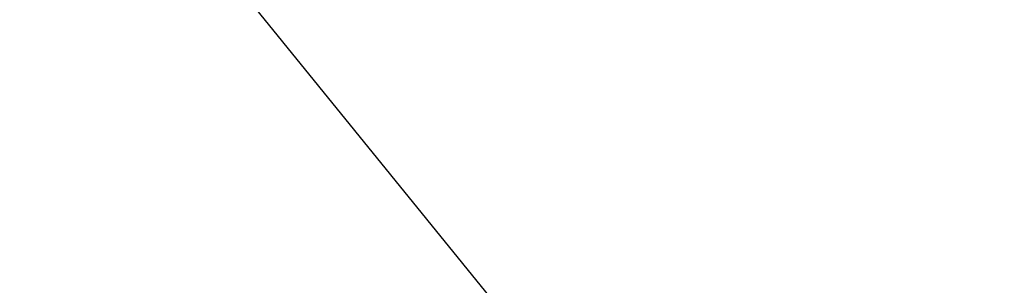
# Model space of a CAD drawing. Extents: x 10527 to 38813, y 13847 to 37526.
# Tile 148 of 256: x 35369.9616 to 35370.0968, y 36383.8629 to 36383.8993. Entities that reach past the tile are written whole.
import ezdxf

# ---------------------------------------------------------------- set-up
doc = ezdxf.new("R2010")
doc.units = 0
doc.header["$LTSCALE"] = 0.5
doc.header["$MEASUREMENT"] = 0
doc.layers.add('(014) Водопровод', color=5, linetype='ИК_Водопровод -------в--------')
doc.layers.add('.', color=7, linetype='Continuous', lineweight=15)
doc.styles.get("Standard").update_dxf_attribs({"font": 'times.ttf'})
doc.linetypes.add('ИК_Водопровод -------в--------', pattern='A,9,-0.6,["В",Standard,S=1.2,R=0,X=0,Y=-0.6],-1.2', length=10.8)

# ---------------------------------------------------------------- blocks, each defined once
blk = doc.blocks.new('gergrgrre')
at = {"layer": '(014) Водопровод', "flags": 128}
blk.add_lwpolyline([(360036.43777, 4200773.01452), (360047.0977, 4200750.31054), (360089.75965, 4200681.10095), (360107.61882, 4200655.79625), (360141.82554, 4200594.03865), (360149.34528, 4200579.99839), (360206.50699, 4200508.61046), (360230.26195, 4200479.38735), (360306.28122, 4200388.52503), (360409.15365, 4200291.55328), (360456.11441, 4200244.19077), (360490.79275, 4200199.33711)], dxfattribs=at)

msp = doc.modelspace()

# ---------------------------------------------------------------- hatches: boundary and pattern name
at = {"layer": '.', "ltscale": 0.149071}
h = msp.add_hatch(color=256, dxfattribs=at)
h.dxf.hatch_style = 1
h.set_gradient(color1=(255, 255, 255), tint=1)
h.paths.add_polyline_path([(35043.29711, 36082.01318), (36343.29711, 36082.01318), (36343.29711, 37217.01318), (35043.29711, 37217.01318)])
h.paths.add_polyline_path([(35058.29711, 37202.01318), (36328.29711, 37202.01318), (36328.29711, 36097.01318), (35058.29711, 36097.01318)], flags=16)

# ---------------------------------------------------------------- block references
at = {"linetype": 'Continuous'}
msp.add_blockref('gergrgrre', (-324846.94365, -4164111.8779), dxfattribs=at)

doc.saveas('drawing.dxf')
